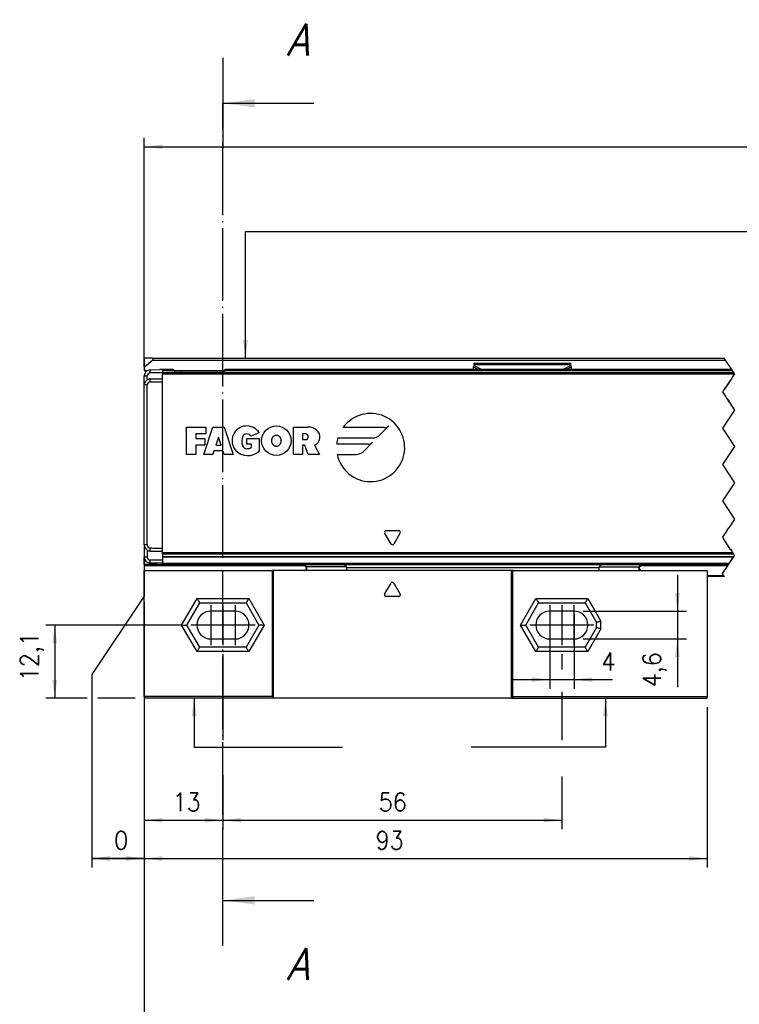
# Model space of a CAD drawing. Header units: millimetres. Extents: x -418 to 2750, y -1084 to 1393.
# Tile 3 of 74: x -342 to -263, y -20 to 88. Entities that reach past the tile are written whole.
import ezdxf

# ---------------------------------------------------------------- set-up
doc = ezdxf.new("R2010")
doc.units = ezdxf.units.MM
doc.linetypes.add('DOT_CENTER', pattern=[14, 12, -1, 0, -1])
doc.layers.add('1', color=7, linetype='Continuous')
doc.styles.add('CONVERTER_11', font='txt.shx', dxfattribs={"width": 0.9, "oblique": 15})
doc.styles.add('CONVERTER_12', font='txt.shx', dxfattribs={"width": 0.9})
doc.dimstyles.new('ME10_DIM_25', dxfattribs={"dimtxt": 3, "dimasz": 3, "dimexe": 1.5, "dimexo": 1.5, "dimgap": 1.5, "dimtad": 1, "dimdsep": 46, "dimtxsty": 'CONVERTER_12', "dimsah": 1, "dimcen": 0.09, "dimclrd": 2, "dimclre": 2, "dimclrt": 2, "dimadec": 0, "dimazin": 0, "dimtol": 1, "dimtp": 0.4, "dimtm": 0.4, "dimtfac": 0.75, "dimtdec": 0, "dimtix": 1, "dimtmove": 0, "dimatfit": 3, "dimfxl": 1, "dimtolj": 1, "dimtzin": 0, "dimarcsym": 0})
doc.dimstyles.new('ME10_DIM_26', dxfattribs={"dimtxt": 3, "dimasz": 3, "dimexe": 1.5, "dimexo": 1.5, "dimgap": 1.5, "dimtad": 1, "dimdsep": 46, "dimtxsty": 'CONVERTER_12', "dimsah": 1, "dimcen": 0.09, "dimclrd": 2, "dimclre": 2, "dimclrt": 2, "dimadec": 0, "dimazin": 0, "dimtfac": 1, "dimtdec": 4, "dimtix": 1, "dimtmove": 0, "dimatfit": 3, "dimfxl": 1, "dimtolj": 1, "dimtzin": 0, "dimarcsym": 0})
doc.dimstyles.new('ME10_DIM_27', dxfattribs={"dimtxt": 3, "dimasz": 3, "dimexe": 1.5, "dimexo": 1.5, "dimgap": 1.5, "dimtad": 1, "dimdsep": 46, "dimtxsty": 'CONVERTER_12', "dimsah": 1, "dimcen": 0.09, "dimclrd": 2, "dimclre": 2, "dimclrt": 2, "dimadec": 0, "dimazin": 0, "dimtfac": 1, "dimtdec": 4, "dimtix": 1, "dimtmove": 0, "dimatfit": 3, "dimfxl": 1, "dimtolj": 1, "dimtzin": 0, "dimarcsym": 0})
doc.dimstyles.new('ME10_DIM_28', dxfattribs={"dimtxt": 3, "dimasz": 3, "dimexe": 1.5, "dimexo": 1.5, "dimgap": 1.5, "dimtad": 1, "dimdsep": 46, "dimtxsty": 'CONVERTER_12', "dimsah": 1, "dimcen": 0.09, "dimclrd": 2, "dimclre": 2, "dimclrt": 2, "dimadec": 0, "dimazin": 0, "dimtfac": 1, "dimtdec": 4, "dimtix": 1, "dimtmove": 0, "dimatfit": 3, "dimfxl": 1, "dimtolj": 1, "dimtzin": 0, "dimarcsym": 0})
doc.dimstyles.new('ME10_DIM_29', dxfattribs={"dimtxt": 3, "dimasz": 3, "dimexe": 1.5, "dimexo": 1.5, "dimgap": 1.5, "dimtad": 1, "dimdsep": 46, "dimtxsty": 'CONVERTER_12', "dimsah": 1, "dimcen": 0.09, "dimclrd": 2, "dimclre": 2, "dimclrt": 2, "dimadec": 0, "dimazin": 0, "dimtfac": 1, "dimtdec": 4, "dimtix": 1, "dimtmove": 0, "dimatfit": 3, "dimfxl": 1, "dimtolj": 1, "dimtzin": 0, "dimarcsym": 0})
doc.dimstyles.new('ME10_DIM_30', dxfattribs={"dimtxt": 3, "dimasz": 3, "dimexe": 1.5, "dimexo": 1.5, "dimgap": 1.5, "dimtad": 1, "dimdsep": 46, "dimtxsty": 'CONVERTER_12', "dimsah": 1, "dimcen": 0.09, "dimclrd": 2, "dimclre": 2, "dimclrt": 2, "dimadec": 0, "dimazin": 0, "dimtfac": 1, "dimtdec": 4, "dimtix": 1, "dimtmove": 0, "dimatfit": 3, "dimfxl": 1, "dimtolj": 1, "dimtzin": 0, "dimarcsym": 0})
doc.dimstyles.new('ME10_DIM_31', dxfattribs={"dimtxt": 3, "dimasz": 3, "dimexe": 1.5, "dimexo": 1.5, "dimgap": 1.5, "dimtad": 1, "dimdsep": 46, "dimtxsty": 'CONVERTER_12', "dimsah": 1, "dimcen": 0.09, "dimclrd": 2, "dimclre": 2, "dimclrt": 2, "dimadec": 0, "dimazin": 0, "dimtfac": 1, "dimtdec": 4, "dimtix": 1, "dimtmove": 0, "dimatfit": 3, "dimfxl": 1, "dimtolj": 1, "dimtzin": 0, "dimarcsym": 0})
doc.dimstyles.new('ME10_DIM_32', dxfattribs={"dimtxt": 3, "dimasz": 3, "dimexe": 1.5, "dimexo": 1.5, "dimgap": 1.5, "dimtad": 1, "dimdsep": 46, "dimtxsty": 'CONVERTER_12', "dimsah": 1, "dimcen": 0.09, "dimclrd": 2, "dimclre": 2, "dimclrt": 2, "dimadec": 0, "dimazin": 0, "dimtfac": 1, "dimtdec": 4, "dimtix": 1, "dimtmove": 0, "dimatfit": 3, "dimfxl": 1, "dimtolj": 1, "dimtzin": 0, "dimarcsym": 0})
doc.dimstyles.new('ME10_DIM_73', dxfattribs={"dimtxt": 2, "dimasz": 2, "dimexe": 1, "dimexo": 1, "dimgap": 1, "dimtad": 1, "dimdsep": 46, "dimtxsty": 'CONVERTER_12', "dimsah": 1, "dimcen": 0.09, "dimclrd": 2, "dimclre": 2, "dimclrt": 2, "dimadec": 0, "dimazin": 0, "dimtfac": 1, "dimtdec": 4, "dimtix": 1, "dimtmove": 0, "dimatfit": 3, "dimfxl": 1, "dimtolj": 1, "dimtzin": 0, "dimarcsym": 0})
doc.dimstyles.new('ME10_DIM_74', dxfattribs={"dimtxt": 2, "dimasz": 2, "dimexe": 1, "dimexo": 1, "dimgap": 1, "dimtad": 1, "dimdsep": 46, "dimtxsty": 'CONVERTER_12', "dimsah": 1, "dimcen": 0.09, "dimclrd": 2, "dimclre": 2, "dimclrt": 2, "dimadec": 0, "dimazin": 0, "dimtfac": 1, "dimtdec": 4, "dimtix": 1, "dimtmove": 0, "dimatfit": 3, "dimfxl": 1, "dimtolj": 1, "dimtzin": 0, "dimarcsym": 0})
doc.dimstyles.get("Standard").update_dxf_attribs({"dimtxt": 0.18, "dimasz": 0.18, "dimexe": 0.18, "dimexo": 0.0625, "dimgap": 0.09, "dimtad": 0, "dimtih": 1, "dimtoh": 1, "dimdec": 4, "dimzin": 0, "dimdsep": 46, "dimtxsty": 'Standard', "dimcen": 0.09, "dimadec": 0, "dimazin": 0, "dimtfac": 1, "dimtdec": 4, "dimtofl": 0, "dimtmove": 0, "dimatfit": 3, "dimfxl": 1, "dimtolj": 1, "dimtzin": 0, "dimarcsym": 0})

# ---------------------------------------------------------------- blocks, each defined once
blk = doc.blocks.new('CABEZA_RANURADA_REGLA_SV2__21', base_point=(-493.08, 20.28))
at = {"color": 7, "linetype": 'Continuous'}
for p, q in [((-466.78, 42.38), (-466.29, 41.89)), ((-459.68, 41.97), (-460.09, 42.38)), ((-417.49, 42.38), (-417.9, 41.97)), ((-411.3, 41.89), (-410.81, 42.38)), ((-493.08, 41.38), (-471.96, 41.38)), ((-493.08, 40.57), (-493.08, 41.38)), ((-471.96, 41.38), (-471.96, 20.58)), ((-471.78, 41.38), (-471.96, 41.38)), ((-471.78, 41.38), (-471.78, 20.28)), ((-466.72, 41.38), (-471.78, 41.38)), ((-466.3, 41.38), (-466.72, 41.38)), ((-459.68, 41.38), (-466.3, 41.38)), ((-432.38, 41.38), (-459.68, 41.38)), ((-432.21, 41.38), (-432.38, 41.38)), ((-432.38, 20.28), (-432.38, 41.38)), ((-432.21, 41.38), (-417.9, 41.38)), ((-432.21, 20.58), (-432.21, 41.38)), ((-417.9, 41.38), (-411.29, 41.38)), ((-411.29, 41.38), (-410.88, 41.38)), ((-410.88, 41.38), (-400.08, 41.38)), ((-400.08, 41.38), (-400.08, 20.58)), ((-493.08, 40.37), (-493.08, 40.57)), ((-493.08, 20.58), (-493.08, 40.37)), ((-486.03, 32.38), (-483.92, 36.03)), ((-483.92, 36.03), (-476.25, 36.03)), ((-476.25, 36.03), (-474.14, 32.38)), ((-430.03, 32.38), (-427.92, 36.03)), ((-427.92, 36.03), (-420.25, 36.03)), ((-420.25, 36.03), (-418.38, 32.8)), ((-478.08, 34.68), (-482.08, 34.68)), ((-422.08, 34.68), (-426.08, 34.68)), ((-418.38, 31.95), (-418.38, 32.8)), ((-483.92, 28.73), (-486.03, 32.38)), ((-474.14, 32.38), (-476.25, 28.73)), ((-427.92, 28.73), (-430.03, 32.38)), ((-418.38, 31.95), (-420.25, 28.73)), ((-482.08, 30.08), (-478.08, 30.08)), ((-426.08, 30.08), (-422.08, 30.08)), ((-476.25, 28.73), (-483.92, 28.73)), ((-420.25, 28.73), (-427.92, 28.73)), ((-471.96, 20.58), (-493.08, 20.58)), ((-493.08, 20.58), (-493.08, 20.28)), ((-471.78, 20.28), (-493.08, 20.28)), ((-471.78, 20.28), (-471.96, 20.58)), ((-432.38, 20.28), (-471.78, 20.28)), ((-432.21, 20.58), (-432.38, 20.28)), ((-432.38, 20.28), (-400.08, 20.28)), ((-432.21, 20.58), (-400.08, 20.58)), ((-400.08, 20.28), (-400.08, 20.58))]:
    blk.add_line(p, q, dxfattribs=at)
at = {"color": 3, "linetype": 'Continuous'}
for p, q in [((-466.62, 42.38), (-466.21, 41.97)), ((-411.38, 41.97), (-410.97, 42.38)), ((-459.68, 41.97), (-466.21, 41.97)), ((-459.64, 41.88), (-417.94, 41.88)), ((-417.9, 41.97), (-411.38, 41.97)), ((-453.37, 37.46), (-452.3, 39.31)), ((-451.87, 39.31), (-450.8, 37.46)), ((-486.9, 32.38), (-484.36, 36.78)), ((-484.36, 36.78), (-475.81, 36.78)), ((-475.81, 36.78), (-473.27, 32.38)), ((-451.02, 37.09), (-453.15, 37.09)), ((-430.9, 32.38), (-428.36, 36.78)), ((-428.36, 36.78), (-419.81, 36.78)), ((-419.81, 36.78), (-417.63, 33.01)), ((-417.63, 31.75), (-417.63, 33.01)), ((-484.36, 27.98), (-486.9, 32.38)), ((-473.27, 32.38), (-475.81, 27.98)), ((-428.36, 27.98), (-430.9, 32.38)), ((-417.63, 31.75), (-419.81, 27.98)), ((-475.81, 27.98), (-484.36, 27.98)), ((-419.81, 27.98), (-428.36, 27.98))]:
    blk.add_line(p, q, dxfattribs=at)
at = {"color": 7, "linetype": 'Continuous'}
for centre, radius, start, end in [((-459.77, 41.87), 0.131, 3.7675, 48.9854), ((-417.81, 41.87), 0.13, 131.0124, 176.2306), ((-482.08, 32.38), 2.3, 90, 270), ((-478.08, 32.38), 2.3, 270, 90), ((-426.08, 32.38), 2.3, 90, 270), ((-422.08, 32.38), 2.3, 270, 90)]:
    blk.add_arc(centre, radius, start, end, dxfattribs=at)
at = {"color": 3, "linetype": 'Continuous'}
for centre, start, end in [((-452.08, 39.19), 30, 150), ((-453.15, 37.34), 150, 270), ((-451.02, 37.34), 270, 30)]:
    blk.add_arc(centre, 0.25, start, end, dxfattribs=at)
at = {"color": 7, "linetype": 'Continuous'}
for points, knots in [([(-466.72, 41.38), (-466.69, 41.38), (-466.63, 41.39), (-466.51, 41.44), (-466.4, 41.54), (-466.31, 41.67), (-466.27, 41.77), (-466.27, 41.85), (-466.29, 41.88), (-466.29, 41.89)], [0, 0, 0, 0, 0.0741165, 0.2021672, 0.3703056, 0.5215738, 0.6576733, 0.7087043, 0.7462659, 0.7462659, 0.7462659, 0.7462659]), ([(-459.64, 41.88), (-459.64, 41.81), (-459.64, 41.69), (-459.65, 41.54), (-459.65, 41.44), (-459.68, 41.39), (-459.68, 41.38)], [0, 0, 0, 0, 0.1945783, 0.3538246, 0.4620183, 0.5052321, 0.5052321, 0.5052321, 0.5052321]), ([(-417.9, 41.38), (-417.9, 41.39), (-417.93, 41.44), (-417.93, 41.54), (-417.94, 41.69), (-417.94, 41.81), (-417.94, 41.88)], [0, 0, 0, 0, 0.0431727, 0.1513554, 0.3105983, 0.5051762, 0.5051762, 0.5051762, 0.5051762]), ([(-411.3, 41.89), (-411.31, 41.87), (-411.33, 41.81), (-411.3, 41.72), (-411.26, 41.63), (-411.18, 41.53), (-411.08, 41.44), (-410.97, 41.39), (-410.91, 41.38), (-410.88, 41.38)], [0, 0, 0, 0, 0.0617855, 0.1752028, 0.2702151, 0.3767851, 0.5459811, 0.6710063, 0.736098, 0.736098, 0.736098, 0.736098]), ([(-484.36, 36.78), (-484.33, 36.74), (-484.28, 36.64), (-484.2, 36.5), (-484.12, 36.37), (-484.05, 36.25), (-483.99, 36.14), (-483.95, 36.06), (-483.92, 36.03)], [0, 0, 0, 0, 0.1387235, 0.3314136, 0.4767643, 0.6123724, 0.7391989, 0.8660254, 0.8660254, 0.8660254, 0.8660254]), ([(-475.81, 36.78), (-475.84, 36.73), (-475.9, 36.63), (-475.98, 36.49), (-476.05, 36.36), (-476.12, 36.24), (-476.18, 36.14), (-476.22, 36.06), (-476.25, 36.03)], [0, 0, 0, 0, 0.1685037, 0.3314136, 0.5008844, 0.6123724, 0.7391989, 0.8660254, 0.8660254, 0.8660254, 0.8660254]), ([(-428.36, 36.78), (-428.33, 36.73), (-428.27, 36.63), (-428.19, 36.49), (-428.12, 36.36), (-428.05, 36.24), (-427.99, 36.14), (-427.95, 36.06), (-427.92, 36.03)], [0, 0, 0, 0, 0.1679199, 0.3314136, 0.5077583, 0.6123724, 0.7391989, 0.8660254, 0.8660254, 0.8660254, 0.8660254]), ([(-419.81, 36.78), (-419.85, 36.72), (-419.9, 36.63), (-419.99, 36.48), (-420.05, 36.36), (-420.12, 36.24), (-420.18, 36.14), (-420.22, 36.06), (-420.25, 36.03)], [0, 0, 0, 0, 0.1945586, 0.3314136, 0.5096969, 0.6123724, 0.7391989, 0.8660254, 0.8660254, 0.8660254, 0.8660254]), ([(-417.63, 33.01), (-417.68, 32.99), (-417.78, 32.97), (-417.92, 32.93), (-418.05, 32.9), (-418.16, 32.86), (-418.28, 32.83), (-418.35, 32.81), (-418.38, 32.8)], [0, 0, 0, 0, 0.1519158, 0.2971373, 0.4317703, 0.5490381, 0.6627476, 0.7764571, 0.7764571, 0.7764571, 0.7764571]), ([(-486.9, 32.38), (-486.84, 32.38), (-486.73, 32.38), (-486.58, 32.38), (-486.43, 32.38), (-486.3, 32.38), (-486.16, 32.38), (-486.07, 32.38), (-486.03, 32.38)], [0, 0, 0, 0, 0.1688099, 0.3314136, 0.4564809, 0.6123724, 0.7391989, 0.8660254, 0.8660254, 0.8660254, 0.8660254]), ([(-473.27, 32.38), (-473.34, 32.38), (-473.45, 32.38), (-473.6, 32.38), (-473.74, 32.38), (-473.87, 32.38), (-474.01, 32.38), (-474.1, 32.38), (-474.14, 32.38)], [0, 0, 0, 0, 0.1989204, 0.3314136, 0.4561855, 0.6123724, 0.7391989, 0.8660254, 0.8660254, 0.8660254, 0.8660254]), ([(-430.9, 32.38), (-430.83, 32.38), (-430.72, 32.38), (-430.57, 32.38), (-430.43, 32.38), (-430.3, 32.38), (-430.16, 32.38), (-430.07, 32.38), (-430.03, 32.38)], [0, 0, 0, 0, 0.1976792, 0.3314136, 0.4553941, 0.6123724, 0.7391989, 0.8660254, 0.8660254, 0.8660254, 0.8660254]), ([(-417.63, 31.75), (-417.68, 31.76), (-417.77, 31.79), (-417.9, 31.82), (-418.04, 31.86), (-418.16, 31.89), (-418.28, 31.92), (-418.35, 31.94), (-418.38, 31.95)], [0, 0, 0, 0, 0.1250609, 0.2971373, 0.4095104, 0.5490381, 0.6627476, 0.7764571, 0.7764571, 0.7764571, 0.7764571]), ([(-484.36, 27.98), (-484.33, 28.02), (-484.28, 28.11), (-484.19, 28.26), (-484.11, 28.4), (-484.05, 28.52), (-483.99, 28.62), (-483.95, 28.69), (-483.92, 28.73)], [0, 0, 0, 0, 0.1419187, 0.3314136, 0.518438, 0.6123724, 0.7391989, 0.8660254, 0.8660254, 0.8660254, 0.8660254]), ([(-475.81, 27.98), (-475.84, 28.02), (-475.89, 28.11), (-475.97, 28.25), (-476.05, 28.39), (-476.12, 28.51), (-476.18, 28.62), (-476.22, 28.69), (-476.25, 28.73)], [0, 0, 0, 0, 0.1417123, 0.3314136, 0.4783543, 0.6123724, 0.7391989, 0.8660254, 0.8660254, 0.8660254, 0.8660254]), ([(-428.36, 27.98), (-428.32, 28.04), (-428.27, 28.13), (-428.18, 28.28), (-428.12, 28.4), (-428.05, 28.51), (-427.99, 28.62), (-427.95, 28.69), (-427.92, 28.73)], [0, 0, 0, 0, 0.2015267, 0.3314136, 0.5096719, 0.6123724, 0.7391989, 0.8660254, 0.8660254, 0.8660254, 0.8660254]), ([(-419.81, 27.98), (-419.84, 28.03), (-419.9, 28.12), (-419.97, 28.25), (-420.05, 28.38), (-420.11, 28.5), (-420.18, 28.62), (-420.22, 28.69), (-420.25, 28.73)], [0, 0, 0, 0, 0.1713683, 0.3314136, 0.4554033, 0.6123724, 0.7391989, 0.8660254, 0.8660254, 0.8660254, 0.8660254])]:
    blk.add_open_spline(points, degree=3, knots=knots, dxfattribs=at)
at = {"color": 3, "linetype": 'Continuous'}
for points, knots in [([(-466.3, 41.38), (-466.29, 41.39), (-466.24, 41.44), (-466.23, 41.58), (-466.21, 41.76), (-466.21, 41.89), (-466.21, 41.97)], [0, 0, 0, 0, 0.0612673, 0.1973464, 0.391351, 0.6083017, 0.6083017, 0.6083017, 0.6083017]), ([(-466.21, 41.97), (-466.22, 41.96), (-466.24, 41.94), (-466.27, 41.91), (-466.28, 41.9), (-466.29, 41.89), (-466.29, 41.89)], [0, 0, 0, 0, 0.044392, 0.080644, 0.1079609, 0.1118633, 0.1118633, 0.1118633, 0.1118633]), ([(-411.38, 41.97), (-411.38, 41.89), (-411.38, 41.76), (-411.36, 41.58), (-411.35, 41.44), (-411.31, 41.39), (-411.29, 41.38)], [0, 0, 0, 0, 0.2168263, 0.4106589, 0.5465665, 0.6076479, 0.6076479, 0.6076479, 0.6076479]), ([(-411.3, 41.89), (-411.3, 41.89), (-411.31, 41.9), (-411.33, 41.91), (-411.35, 41.94), (-411.37, 41.96), (-411.38, 41.97)], [0, 0, 0, 0, 0.0104252, 0.0208504, 0.0727862, 0.1120602, 0.1120602, 0.1120602, 0.1120602])]:
    blk.add_open_spline(points, degree=3, knots=knots, dxfattribs=at)
at = {"layer": '1', "color": 2, "linetype": 'DOT_CENTER'}
for p, q in [((-482.08, 35.68), (-482.08, 29.08)), ((-478.08, 35.68), (-478.08, 29.08)), ((-426.08, 35.68), (-426.08, 29.08)), ((-422.08, 35.68), (-422.08, 29.08)), ((-478.78, 32.38), (-485.38, 32.38)), ((-474.78, 32.38), (-481.38, 32.38)), ((-422.78, 32.38), (-429.38, 32.38)), ((-418.78, 32.38), (-425.38, 32.38))]:
    blk.add_line(p, q, dxfattribs=at)
blk = doc.blocks.new('REGLA_SV2-2040__22', base_point=(-493.09, 42.37))
at = {"color": 7, "linetype": 'Continuous'}
for p, q in [((-493.08, 72.04), (-493.08, 73.54)), ((-492.1, 74.54), (-490.5, 74.57)), ((-490.08, 74.38), (-490.08, 74.58)), ((-489.08, 74.58), (-490.08, 74.58)), ((-490.08, 74.38), (-490.08, 74.08)), ((-490.08, 74.08), (-490.08, 73.88)), ((-490.08, 74.08), (-395.69, 74.08)), ((-490.08, 73.08), (-490.08, 73.88)), ((-488.35, 74.58), (-489.08, 74.58)), ((-488.05, 74.38), (-486.98, 74.38)), ((-486.98, 74.38), (-480.98, 74.38)), ((-480.98, 74.38), (-479.92, 74.38)), ((-396.02, 74.58), (-479.62, 74.58)), ((-493.08, 69.87), (-493.08, 72.04)), ((-490.08, 72.58), (-490.08, 73.08)), ((-490.08, 45.08), (-490.08, 72.58)), ((-493.08, 69.67), (-493.08, 69.87)), ((-493.08, 47.07), (-493.08, 69.67)), ((-493.08, 46.87), (-493.08, 47.07)), ((-493.08, 45.61), (-493.08, 46.87)), ((-493.08, 45.61), (-493.08, 43.61)), ((-490.08, 44.58), (-490.08, 45.08)), ((-490.08, 44.28), (-490.08, 44.58)), ((-490.08, 44.1), (-490.08, 44.28)), ((-490.08, 44.1), (-490.08, 43.69)), ((-490.08, 43.69), (-490.08, 43.66)), ((-490.08, 43.66), (-490.08, 43.08)), ((-490.08, 43.66), (-395.69, 43.66)), ((-490.08, 43.08), (-490.08, 42.58)), ((-490.08, 42.58), (-490.08, 42.38)), ((-490.08, 42.38), (-478.08, 42.37)), ((-478.08, 42.37), (-396.55, 42.38))]:
    blk.add_line(p, q, dxfattribs=at)
at = {"color": 3, "linetype": 'Continuous'}
for p, q in [((-493.08, 73.54), (-492.59, 73.54)), ((-492.1, 74.54), (-492.1, 74.34)), ((-492.1, 74.04), (-492.1, 74.34)), ((-488.05, 74.38), (-490.08, 74.38)), ((-490.08, 73.88), (-395.55, 73.88)), ((-486.98, 74.08), (-486.98, 74.38)), ((-480.98, 74.08), (-480.98, 74.38)), ((-395.88, 74.38), (-479.92, 74.38)), ((-492.59, 72.04), (-493.08, 72.04)), ((-492.1, 72.54), (-492.1, 73.04)), ((-486.09, 60.57), (-486.09, 65.08)), ((-486.09, 65.08), (-482.9, 65.08)), ((-483.27, 60.57), (-481.77, 65.08)), ((-482.9, 65.08), (-482.9, 63.95)), ((-481.77, 65.08), (-479.89, 65.08)), ((-479.89, 65.08), (-478.39, 60.57)), ((-468.43, 65.08), (-466, 65.08)), ((-468.43, 60.57), (-468.43, 65.08)), ((-454.16, 63.8), (-452.66, 65.3)), ((-482.9, 63.95), (-484.58, 63.95)), ((-484.58, 63.95), (-484.58, 63.2)), ((-474.09, 64.14), (-475.49, 63.58)), ((-466.46, 63.95), (-466.93, 63.95)), ((-466.93, 63.95), (-466.93, 63.01)), ((-453.39, 64.99), (-460.26, 64.99)), ((-484.58, 63.2), (-483.08, 63.2)), ((-483.08, 62.08), (-484.58, 62.08)), ((-484.58, 62.08), (-484.58, 60.57)), ((-483.08, 63.2), (-483.08, 62.08)), ((-480.83, 63.39), (-481.27, 62.08)), ((-481.27, 62.08), (-480.4, 62.08)), ((-480.4, 62.08), (-480.83, 63.39)), ((-476.14, 62.26), (-476.14, 63.2)), ((-476.14, 63.2), (-474.08, 63.2)), ((-475.39, 62.26), (-476.14, 62.26)), ((-475.39, 61.7), (-475.39, 62.26)), ((-474.08, 63.2), (-474.08, 61.14)), ((-466.93, 63.01), (-466.46, 63.01)), ((-466.93, 62.08), (-466.93, 60.57)), ((-466.56, 62.08), (-466.93, 62.08)), ((-466, 60.57), (-466.56, 62.08)), ((-464.96, 62.08), (-464.12, 60.57)), ((-456.12, 62.26), (-461.29, 62.26)), ((-461.09, 63.3), (-455.35, 63.3)), ((-456.89, 61.07), (-455.39, 62.57)), ((-484.58, 60.57), (-486.09, 60.57)), ((-481.77, 60.57), (-483.27, 60.57)), ((-481.58, 61.14), (-481.77, 60.57)), ((-480.08, 61.14), (-481.58, 61.14)), ((-479.89, 60.57), (-480.08, 61.14)), ((-478.39, 60.57), (-479.89, 60.57)), ((-466.93, 60.57), (-468.43, 60.57)), ((-464.12, 60.57), (-466, 60.57)), ((-461.21, 60.57), (-458.08, 60.57)), ((-452.3, 45.75), (-453.37, 47.6)), ((-453.15, 47.98), (-451.02, 47.98)), ((-450.8, 47.6), (-451.87, 45.75)), ((-492.59, 45.61), (-493.08, 45.61)), ((-492.1, 44.61), (-492.1, 45.11)), ((-395.82, 44.28), (-490.08, 44.28)), ((-395.7, 44.1), (-490.08, 44.1)), ((-492.59, 43.61), (-493.08, 43.61)), ((-492.1, 42.61), (-492.1, 43.11)), ((-490.08, 43.69), (-395.67, 43.69)), ((-490.08, 42.58), (-396.41, 42.58))]:
    blk.add_line(p, q, dxfattribs=at)
at = {"color": 2, "linetype": 'DOT_CENTER'}
for p, q in [((-395.91, 74.42), (-396.02, 74.58)), ((-395.89, 73.36), (-396.01, 73.18)), ((-395.88, 74.38), (-395.91, 74.42)), ((-395.55, 73.88), (-395.89, 73.36)), ((-395.69, 74.08), (-395.88, 74.38)), ((-395.68, 74.07), (-395.69, 74.08)), ((-395.55, 73.88), (-395.68, 74.07)), ((-397.02, 71.67), (-397.55, 70.88)), ((-396.75, 72.07), (-397.02, 71.67)), ((-396.02, 73.16), (-396.75, 72.07)), ((-396.01, 73.18), (-396.02, 73.16)), ((-397.55, 70.88), (-397.01, 70.07)), ((-397.01, 70.07), (-396.88, 69.87)), ((-396.88, 69.87), (-396.75, 69.67)), ((-396.75, 69.67), (-395.55, 67.88)), ((-395.55, 67.88), (-397.55, 64.88)), ((-397.55, 64.88), (-395.55, 61.88)), ((-395.55, 61.88), (-397.55, 58.88)), ((-397.55, 58.88), (-395.55, 55.88)), ((-395.55, 55.88), (-397.55, 52.88)), ((-397.55, 52.88), (-395.55, 49.88)), ((-395.55, 49.88), (-396.5, 48.44)), ((-397.32, 47.21), (-397.35, 47.17)), ((-397.3, 47.25), (-397.32, 47.21)), ((-397.2, 47.4), (-397.3, 47.25)), ((-396.9, 47.84), (-397.2, 47.4)), ((-396.9, 47.84), (-396.74, 48.09)), ((-396.74, 48.09), (-396.61, 48.28)), ((-396.61, 48.28), (-396.52, 48.41)), ((-396.5, 48.44), (-396.52, 48.41)), ((-397.44, 47.04), (-397.55, 46.88)), ((-397.55, 46.88), (-397.41, 46.67)), ((-397.42, 47.07), (-397.44, 47.04)), ((-397.35, 47.17), (-397.42, 47.07)), ((-397.41, 46.67), (-397.37, 46.61)), ((-397.26, 46.45), (-397.37, 46.61)), ((-397.12, 46.23), (-397.26, 46.45)), ((-397.01, 46.07), (-397.12, 46.23)), ((-396.26, 44.94), (-397.01, 46.07)), ((-396.26, 44.94), (-396.2, 44.86)), ((-396.2, 44.86), (-396.02, 44.58)), ((-396.02, 44.58), (-395.95, 44.48)), ((-395.95, 44.48), (-395.91, 44.42)), ((-395.91, 44.42), (-395.84, 44.31)), ((-395.84, 44.31), (-395.82, 44.28)), ((-395.7, 44.1), (-395.82, 44.28)), ((-395.69, 44.08), (-395.7, 44.1)), ((-395.6, 43.96), (-395.69, 44.08)), ((-395.55, 43.88), (-395.6, 43.96)), ((-396.55, 42.38), (-396.47, 42.49)), ((-396.47, 42.49), (-396.41, 42.58)), ((-396.41, 42.58), (-396.32, 42.72)), ((-396.32, 42.72), (-395.81, 43.49)), ((-395.81, 43.49), (-395.69, 43.66)), ((-395.69, 43.66), (-395.67, 43.69)), ((-395.67, 43.69), (-395.59, 43.81)), ((-395.59, 43.82), (-395.55, 43.88)), ((-395.59, 43.81), (-395.59, 43.82))]:
    blk.add_line(p, q, dxfattribs=at)
at = {"color": 3, "linetype": 'Continuous'}
blk.add_circle((-471.26, 62.83), 2.44, dxfattribs=at)
at = {"color": 7, "linetype": 'Continuous'}
for centre, radius, start, end in [((-492.09, 73.54), 0.999, 90.9692, 180.0308), ((-492.09, 73.54), 0.499, 91.5676, 180.0575), ((-492.09, 72.04), 1, 120.005, 180), ((-492.09, 72.04), 1, 91, 120.005), ((-492.09, 72.04), 0.5, 91.6288, 179.9959), ((-492.09, 45.61), 1, 180, 239.995), ((-492.09, 45.61), 0.5, 180.0041, 268.3712), ((-492.09, 45.61), 1, 239.995, 269), ((-492.09, 43.61), 1, 180, 269), ((-492.09, 43.61), 0.5, 180.0039, 268.3708)]:
    blk.add_arc(centre, radius, start, end, dxfattribs=at)
at = {"color": 3, "linetype": 'Continuous'}
for centre, radius, start, end in [((-455.69, 61.7), 5.63, 191.537, 144.197), ((-476.14, 62.83), 2.44, 32.579, 219.5977), ((-466, 62.88), 2.2, 50.7613, 90), ((-453.39, 66.03), 1.04, 270, 315), ((-475.01, 62.73), 1.97, 154.6231, 202.6199), ((-476.14, 63.2), 0.752, 29.919, 150.081), ((-466.46, 63.48), 0.469, 270, 90), ((-465.54, 63.44), 1.48, 293.2767, 50.7613), ((-455.35, 64.99), 1.69, 270, 315), ((-476.14, 62.26), 0.75, 202.6199, 270), ((-455.69, 61.7), 5.63, 163.4412, 174.2608), ((-456.12, 63.3), 1.04, 270, 315), ((-475.98, 63.18), 2.8, 223.129, 312.9833), ((-476.14, 63.11), 1.59, 270, 298.0725), ((-458.08, 62.26), 1.69, 270, 315), ((-453.15, 47.73), 0.25, 90, 210), ((-451.02, 47.73), 0.25, 330, 90), ((-452.08, 45.88), 0.25, 210, 330)]:
    blk.add_arc(centre, radius, start, end, dxfattribs=at)
at = {"color": 7, "linetype": 'Continuous'}
for points, knots in [([(-492.59, 72.91), (-492.59, 73.01), (-492.59, 73.23), (-492.59, 73.44), (-492.59, 73.54)], [0, 0, 0, 0, 0.3170095, 0.6340198, 0.6340198, 0.6340198, 0.6340198]), ([(-490.08, 74.08), (-490.25, 74.07), (-490.59, 74.07), (-491.09, 74.06), (-491.59, 74.05), (-491.93, 74.05), (-492.1, 74.04)], [0, 0, 0, 0, 0.500077, 1.000155, 1.508556, 2.014553, 2.014553, 2.014553, 2.014553]), ([(-488.35, 74.58), (-488.32, 74.57), (-488.26, 74.57), (-488.17, 74.53), (-488.08, 74.48), (-488.06, 74.41), (-488.05, 74.38)], [0, 0, 0, 0, 0.090928, 0.1806192, 0.2896018, 0.3846964, 0.3846964, 0.3846964, 0.3846964]), ([(-479.62, 74.58), (-479.65, 74.57), (-479.71, 74.57), (-479.8, 74.53), (-479.89, 74.48), (-479.91, 74.41), (-479.92, 74.38)], [0, 0, 0, 0, 0.090928, 0.1806192, 0.2896018, 0.3846964, 0.3846964, 0.3846964, 0.3846964]), ([(-492.59, 45.61), (-492.59, 47.82), (-492.59, 52.22), (-492.59, 58.83), (-492.59, 65.43), (-492.59, 69.84), (-492.59, 72.04)], [0, 0, 0, 0, 6.607471, 13.21494, 19.822409, 26.42988, 26.42988, 26.42988, 26.42988]), ([(-492.1, 73.04), (-491.93, 73.05), (-491.59, 73.05), (-491.09, 73.06), (-490.59, 73.07), (-490.25, 73.07), (-490.08, 73.08)], [0, 0, 0, 0, 0.508802, 1.017605, 1.517682, 2.01776, 2.01776, 2.01776, 2.01776]), ([(-492.1, 72.54), (-491.93, 72.55), (-491.59, 72.55), (-491.09, 72.56), (-490.59, 72.57), (-490.25, 72.57), (-490.08, 72.58)], [0, 0, 0, 0, 0.505996, 1.014398, 1.514475, 2.014553, 2.014553, 2.014553, 2.014553]), ([(-492.59, 44.75), (-492.59, 44.72), (-492.59, 44.68), (-492.59, 44.47), (-492.59, 44.11), (-492.59, 43.78), (-492.59, 43.61)], [0, 0, 0, 0, 0.067009, 0.134019, 0.634019, 1.13402, 1.13402, 1.13402, 1.13402]), ([(-492.1, 45.11), (-491.93, 45.11), (-491.59, 45.1), (-491.09, 45.1), (-490.59, 45.09), (-490.25, 45.08), (-490.08, 45.08)], [0, 0, 0, 0, 0.505996, 1.014398, 1.514475, 2.014553, 2.014553, 2.014553, 2.014553]), ([(-492.1, 44.61), (-491.93, 44.61), (-491.59, 44.6), (-491.09, 44.6), (-490.59, 44.59), (-490.25, 44.58), (-490.08, 44.58)], [0, 0, 0, 0, 0.508802, 1.017605, 1.517682, 2.01776, 2.01776, 2.01776, 2.01776]), ([(-490.08, 43.08), (-490.25, 43.08), (-490.59, 43.09), (-491.09, 43.1), (-491.59, 43.1), (-491.93, 43.11), (-492.1, 43.11)], [0, 0, 0, 0, 0.502696, 1.000155, 1.508557, 2.014556, 2.014556, 2.014556, 2.014556]), ([(-490.08, 42.58), (-490.25, 42.58), (-490.59, 42.59), (-491.09, 42.6), (-491.59, 42.6), (-491.93, 42.61), (-492.1, 42.61)], [0, 0, 0, 0, 0.500077, 1.000155, 1.508957, 2.01776, 2.01776, 2.01776, 2.01776])]:
    blk.add_open_spline(points, degree=3, knots=knots, dxfattribs=at)
for points in [[(-490.08, 74.58), (-490.15, 74.58), (-490.29, 74.57), (-490.43, 74.57), (-490.5, 74.57)], [(-488.05, 74.08), (-488.05, 74.13), (-488.05, 74.23), (-488.05, 74.33), (-488.05, 74.38)], [(-479.92, 74.38), (-479.92, 74.33), (-479.92, 74.23), (-479.92, 74.13), (-479.92, 74.08)]]:
    blk.add_open_spline(points, degree=3, dxfattribs=at)
at = {"color": 3, "linetype": 'Continuous'}
blk.add_open_spline([(-471.26, 63.76), (-471.28, 63.76), (-471.3, 63.76), (-471.37, 63.76), (-471.45, 63.74), (-471.55, 63.7), (-471.64, 63.64), (-471.72, 63.57), (-471.8, 63.49), (-471.86, 63.4), (-471.92, 63.3), (-471.96, 63.18), (-471.99, 63.08), (-472, 63), (-472.01, 62.92), (-472.02, 62.83), (-472.01, 62.71), (-471.99, 62.57), (-471.95, 62.43), (-471.89, 62.3), (-471.83, 62.21), (-471.78, 62.14), (-471.71, 62.07), (-471.62, 61.99), (-471.51, 61.93), (-471.39, 61.9), (-471.28, 61.88), (-471.15, 61.89), (-471.06, 61.92), (-470.98, 61.96), (-470.91, 62), (-470.83, 62.06), (-470.76, 62.13), (-470.7, 62.21), (-470.64, 62.3), (-470.58, 62.43), (-470.54, 62.58), (-470.51, 62.76), (-470.52, 62.94), (-470.54, 63.1), (-470.59, 63.23), (-470.63, 63.33), (-470.67, 63.4), (-470.71, 63.46), (-470.76, 63.53), (-470.84, 63.6), (-470.93, 63.67), (-471.02, 63.72), (-471.12, 63.75), (-471.2, 63.76), (-471.25, 63.76), (-471.26, 63.76), (-471.26, 63.76)], degree=3, knots=[0, 0, 0, 0, 0.034231, 0.07521, 0.197599, 0.299731, 0.376674, 0.513787, 0.626341, 0.704093, 0.85248, 0.982072, 1.087625, 1.161967, 1.228529, 1.321956, 1.437764, 1.572532, 1.744058, 1.8854, 1.994458, 2.066457, 2.157589, 2.281277, 2.429038, 2.526545, 2.658069, 2.759139, 2.887207, 2.947955, 3.029772, 3.131029, 3.251672, 3.321253, 3.429119, 3.570181, 3.742071, 3.922044, 4.100921, 4.277907, 4.407159, 4.514506, 4.597757, 4.653581, 4.738093, 4.849382, 4.980725, 5.061713, 5.162854, 5.281154, 5.298781, 5.316372, 5.316372, 5.316372, 5.316372], dxfattribs=at)
blk = doc.blocks.new('SOPORTE_SV2__23', base_point=(-493.08, 40.37))
at = {"color": 7, "linetype": 'Continuous'}
for p, q in [((-491.79, 76.47), (-493.08, 76.47)), ((-493.08, 76.47), (-493.08, 74.92)), ((-491.79, 76.47), (-397.28, 76.47)), ((-491.66, 76.12), (-493.08, 74.92)), ((-493.08, 74.92), (-493.08, 74.42)), ((-438.69, 75.05), (-438.58, 75.26)), ((-438.68, 74.58), (-438.69, 75.05)), ((-438.58, 75.65), (-422.58, 75.65)), ((-438.58, 75.43), (-438.58, 75.65)), ((-438.58, 75.26), (-438.58, 75.43)), ((-422.58, 75.43), (-422.58, 75.65)), ((-422.58, 75.26), (-422.58, 75.43)), ((-422.48, 75.05), (-422.58, 75.26)), ((-422.49, 74.58), (-422.48, 75.05)), ((-493.08, 74.42), (-492.57, 74.42)), ((-488.06, 74.42), (-479.91, 74.42)), ((-493.08, 69.67), (-493.08, 69.87)), ((-493.08, 47.07), (-493.08, 69.67)), ((-493.08, 45.61), (-493.08, 46.87)), ((-493.08, 45.61), (-493.08, 43.61)), ((-493.08, 42.37), (-493.08, 43.61)), ((-493.08, 42.37), (-493.08, 42.17)), ((-491.08, 42.37), (-493.08, 42.37)), ((-491.08, 42.37), (-491.08, 42.59)), ((-491.08, 42.37), (-490.08, 42.38)), ((-490.08, 42.38), (-478.08, 42.37)), ((-493.08, 42.17), (-493.08, 41.38)), ((-493.08, 40.57), (-493.08, 41.38)), ((-493.08, 40.37), (-493.08, 40.57)), ((-397.21, 40.37), (-400.08, 40.37))]:
    blk.add_line(p, q, dxfattribs=at)
at = {"color": 2, "linetype": 'DOT_CENTER'}
for p, q in [((-397.04, 76.12), (-397.28, 76.47)), ((-396.02, 74.58), (-397.04, 76.12)), ((-395.91, 74.42), (-396.02, 74.58)), ((-397.02, 71.67), (-397.55, 70.88)), ((-396.02, 73.16), (-396.75, 72.07)), ((-396.01, 73.18), (-396.02, 73.16)), ((-397.55, 70.88), (-397.01, 70.07)), ((-396.88, 69.87), (-396.75, 69.67)), ((-396.75, 69.67), (-395.55, 67.88)), ((-395.55, 67.88), (-397.55, 64.88)), ((-397.55, 64.88), (-395.55, 61.88)), ((-395.55, 61.88), (-397.55, 58.88)), ((-397.55, 58.88), (-395.55, 55.88)), ((-395.55, 55.88), (-397.55, 52.88)), ((-397.55, 52.88), (-395.55, 49.88)), ((-395.55, 49.88), (-396.5, 48.44)), ((-397.32, 47.21), (-397.35, 47.17)), ((-397.3, 47.25), (-397.32, 47.21)), ((-397.2, 47.4), (-397.3, 47.25)), ((-396.9, 47.84), (-397.2, 47.4)), ((-396.9, 47.84), (-396.74, 48.09)), ((-396.74, 48.09), (-396.61, 48.28)), ((-396.61, 48.28), (-396.52, 48.41)), ((-396.5, 48.44), (-396.52, 48.41)), ((-397.35, 47.17), (-397.42, 47.07)), ((-397.41, 46.67), (-397.37, 46.61)), ((-397.26, 46.45), (-397.37, 46.61)), ((-397.12, 46.23), (-397.26, 46.45)), ((-397.01, 46.07), (-397.12, 46.23)), ((-396.26, 44.94), (-397.01, 46.07)), ((-396.26, 44.94), (-396.2, 44.86)), ((-396.2, 44.86), (-396.02, 44.58)), ((-396.02, 44.58), (-395.95, 44.48)), ((-395.95, 44.48), (-395.91, 44.42)), ((-395.91, 44.42), (-395.84, 44.31)), ((-395.84, 44.31), (-395.82, 44.28)), ((-395.7, 44.1), (-395.82, 44.28)), ((-395.69, 44.08), (-395.7, 44.1)), ((-395.6, 43.96), (-395.69, 44.08)), ((-395.55, 43.88), (-395.6, 43.96)), ((-396.55, 42.38), (-396.68, 42.17)), ((-396.47, 42.49), (-396.41, 42.58)), ((-396.41, 42.58), (-396.32, 42.72)), ((-396.32, 42.72), (-395.81, 43.49)), ((-395.81, 43.49), (-395.69, 43.66)), ((-395.69, 43.66), (-395.67, 43.69)), ((-395.67, 43.69), (-395.59, 43.81)), ((-395.59, 43.82), (-395.55, 43.88)), ((-395.59, 43.81), (-395.59, 43.82)), ((-397.55, 40.88), (-396.68, 42.17)), ((-397.35, 40.57), (-397.55, 40.88)), ((-397.21, 40.37), (-397.35, 40.57))]:
    blk.add_line(p, q, dxfattribs=at)
at = {"color": 3, "linetype": 'Continuous'}
for p, q in [((-491.66, 76.12), (-397.04, 76.12)), ((-438.69, 75.05), (-437.78, 74.58)), ((-438.58, 75.43), (-422.58, 75.43)), ((-438.58, 75.26), (-437.28, 74.58)), ((-422.58, 75.26), (-423.89, 74.58)), ((-422.48, 75.05), (-423.39, 74.58)), ((-466.58, 42.17), (-493.08, 42.17)), ((-396.68, 42.17), (-411.02, 42.17)), ((-400.08, 40.57), (-397.35, 40.57))]:
    blk.add_line(p, q, dxfattribs=at)
at = {"color": 7, "linetype": 'Continuous'}
blk.add_arc((-491.79, 76.27), 0.2, 310, 90, dxfattribs=at)
blk = doc.blocks.new('REGLA_SV2-2040mm__24', base_point=(-493.09, 20.28))
for name, p in [('SOPORTE_SV2__23', (-493.09, 40.37)), ('REGLA_SV2-2040__22', (-493.09, 42.37)), ('CABEZA_RANURADA_REGLA_SV2__21', (-493.09, 20.28))]:
    blk.add_blockref(name, p)
blk = doc.blocks.new('*D89')
at = {"layer": '1', "color": 2, "linetype": 'Continuous'}
for p, q in [((-493.08, 75.04), (-493.08, 112.88)), ((561.92, 75.04), (561.92, 112.88)), ((-493.08, 111.38), (561.92, 111.38))]:
    blk.add_line(p, q, dxfattribs=at)
at = {"layer": '1', "color": 2}
for points in [[(-490.08, 111.78), (-490.08, 110.99), (-493.08, 111.38)], [(558.92, 110.99), (558.92, 111.78), (561.92, 111.38)]]:
    blk.add_solid(points, dxfattribs=at)
at = {"layer": '1', "color": 2, "insert": (22.25, 112.88), "char_height": 3, "attachment_point": 7, "rotation": 0.0001, "line_spacing_factor": 0.60024, "style": 'CONVERTER_12'}
blk.add_mtext('\\C2;(CM+105)\\C2;\\H2.25;{\\Fgdt;`}0,4', dxfattribs=at)
blk = doc.blocks.new('*D90')
at = {"layer": '1', "color": 2, "linetype": 'Continuous'}
for p, q in [((-480.08, 27.58), (-480.08, 16.77)), ((-424.08, 27.58), (-424.08, 25.04)), ((-424.08, 21.32), (-424.08, 13.38)), ((-424.08, 7.34), (-424.08, -1.37)), ((-480.08, 4.08), (-480.08, -1.37)), ((-480.08, 0.13), (-424.08, 0.13))]:
    blk.add_line(p, q, dxfattribs=at)
at = {"layer": '1', "color": 2}
for points in [[(-477.08, 0.52), (-477.08, -0.27), (-480.08, 0.13)], [(-427.08, -0.27), (-427.08, 0.52), (-424.08, 0.13)]]:
    blk.add_solid(points, dxfattribs=at)
at = {"layer": '1', "color": 2, "insert": (-454.33, 1.63), "char_height": 3, "attachment_point": 7, "rotation": 0.0001, "line_spacing_factor": 0.60024, "style": 'CONVERTER_12'}
blk.add_mtext('56', dxfattribs=at)
blk = doc.blocks.new('*D91')
at = {"layer": '1', "color": 2, "linetype": 'Continuous'}
for p, q in [((-426.08, 34.18), (-426.08, 21.86)), ((-422.08, 34.18), (-422.08, 21.86)), ((-432.08, 23.36), (-426.08, 23.36)), ((-426.08, 23.36), (-422.08, 23.36)), ((-422.08, 23.36), (-415.73, 23.36))]:
    blk.add_line(p, q, dxfattribs=at)
at = {"layer": '1', "color": 2}
for points in [[(-429.08, 22.97), (-429.08, 23.76), (-426.08, 23.36)], [(-419.08, 23.76), (-419.08, 22.97), (-422.08, 23.36)]]:
    blk.add_solid(points, dxfattribs=at)
at = {"layer": '1', "color": 2, "insert": (-417.53, 24.86), "char_height": 3, "attachment_point": 7, "rotation": 0.0001, "line_spacing_factor": 0.60024, "style": 'CONVERTER_12'}
blk.add_mtext('4', dxfattribs=at)
blk = doc.blocks.new('*D92')
at = {"layer": '1', "color": 2, "linetype": 'Continuous'}
for p, q in [((-405, 40.68), (-405, 34.68)), ((-420.58, 34.68), (-403.5, 34.68)), ((-405, 34.68), (-405, 30.08)), ((-420.58, 30.08), (-403.5, 30.08)), ((-405, 30.08), (-405, 22.1))]:
    blk.add_line(p, q, dxfattribs=at)
at = {"layer": '1', "color": 2}
for points in [[(-405.39, 37.68), (-404.6, 37.68), (-405, 34.68)], [(-404.6, 27.08), (-405.39, 27.08), (-405, 30.08)]]:
    blk.add_solid(points, dxfattribs=at)
at = {"layer": '1', "color": 2, "insert": (-406.8, 22.1), "char_height": 3, "attachment_point": 7, "rotation": 90, "line_spacing_factor": 0.60024, "style": 'CONVERTER_12'}
blk.add_mtext('4,6', dxfattribs=at)
blk = doc.blocks.new('*D93')
at = {"layer": '1', "color": 2, "linetype": 'Continuous'}
for p, q in [((-480.08, 27.58), (-480.08, 13.38)), ((-493.08, 19.08), (-493.08, -1.37)), ((-480.08, 7.64), (-480.08, -1.37)), ((-493.08, 0.13), (-480.08, 0.13))]:
    blk.add_line(p, q, dxfattribs=at)
at = {"layer": '1', "color": 2}
for points in [[(-490.08, 0.52), (-490.08, -0.27), (-493.08, 0.13)], [(-483.08, -0.27), (-483.08, 0.52), (-480.08, 0.13)]]:
    blk.add_solid(points, dxfattribs=at)
at = {"layer": '1', "color": 2, "insert": (-488.38, 1.63), "char_height": 3, "attachment_point": 7, "rotation": 0.0001, "line_spacing_factor": 0.60024, "style": 'CONVERTER_12'}
blk.add_mtext('13', dxfattribs=at)
blk = doc.blocks.new('*D94')
at = {"layer": '1', "color": 2, "linetype": 'Continuous'}
for p, q in [((-493.08, 45.37), (-493.08, 37.14)), ((-493.08, 37.14), (-501.75, 24.18)), ((-501.75, 24.18), (-501.75, -7.68)), ((-493.08, 19.08), (-493.08, -7.68)), ((-501.75, -6.18), (-493.08, -6.18)), ((-495.75, -6.18), (-501.75, -6.18)), ((-493.08, -6.18), (-499.08, -6.18))]:
    blk.add_line(p, q, dxfattribs=at)
at = {"layer": '1', "color": 2}
for points in [[(-498.75, -5.79), (-498.75, -6.58), (-501.75, -6.18)], [(-496.08, -6.58), (-496.08, -5.79), (-493.08, -6.18)]]:
    blk.add_solid(points, dxfattribs=at)
at = {"layer": '1', "color": 2, "insert": (-498.06, -4.68), "char_height": 3, "attachment_point": 7, "rotation": 0.0001, "line_spacing_factor": 0.60024, "style": 'CONVERTER_12'}
blk.add_mtext('0', dxfattribs=at)
blk = doc.blocks.new('*D95')
at = {"layer": '1', "color": 2, "linetype": 'Continuous'}
for p, q in [((-493.08, 18.78), (-493.08, -7.69)), ((-400.08, 18.78), (-400.08, -7.69)), ((-493.08, -6.19), (-400.08, -6.19))]:
    blk.add_line(p, q, dxfattribs=at)
at = {"layer": '1', "color": 2}
for points in [[(-490.08, -5.8), (-490.08, -6.59), (-493.08, -6.19)], [(-403.08, -6.59), (-403.08, -5.8), (-400.08, -6.19)]]:
    blk.add_solid(points, dxfattribs=at)
at = {"layer": '1', "color": 2, "insert": (-454.87, -4.69), "char_height": 3, "attachment_point": 7, "rotation": 0.0001, "line_spacing_factor": 0.60024, "style": 'CONVERTER_12'}
blk.add_mtext('93', dxfattribs=at)
blk = doc.blocks.new('*D96')
at = {"layer": '1', "color": 2, "linetype": 'Continuous'}
for p, q in [((-486.88, 32.38), (-509.37, 32.38)), ((-507.87, 32.38), (-507.87, 20.28)), ((-502.54, 20.28), (-509.37, 20.28)), ((-494.58, 20.28), (-500.75, 20.28))]:
    blk.add_line(p, q, dxfattribs=at)
at = {"layer": '1', "color": 2}
for points in [[(-507.48, 29.38), (-508.27, 29.38), (-507.87, 32.38)], [(-508.27, 23.28), (-507.48, 23.28), (-507.87, 20.28)]]:
    blk.add_solid(points, dxfattribs=at)
at = {"layer": '1', "color": 2, "insert": (-509.67, 23.1), "char_height": 3, "attachment_point": 7, "rotation": 90, "line_spacing_factor": 0.60024, "style": 'CONVERTER_12'}
blk.add_mtext('12,1', dxfattribs=at)
blk = doc.blocks.new('*D137')
at = {"layer": '1', "color": 2, "linetype": 'Continuous'}
for p, q in [((-328.72, 23.15), (-328.72, -54.49)), ((-293.72, -41), (-293.72, -54.49)), ((-328.72, -53.49), (-293.72, -53.49))]:
    blk.add_line(p, q, dxfattribs=at)
at = {"layer": '1', "color": 2}
for points in [[(-326.72, -53.23), (-326.72, -53.76), (-328.72, -53.49)], [(-295.72, -53.76), (-295.72, -53.23), (-293.72, -53.49)]]:
    blk.add_solid(points, dxfattribs=at)
at = {"layer": '1', "color": 2, "insert": (-312.72, -52.49), "char_height": 2, "attachment_point": 7, "rotation": 0.0001, "line_spacing_factor": 0.60024, "style": 'CONVERTER_12'}
blk.add_mtext('35', dxfattribs=at)
blk = doc.blocks.new('*D138')
at = {"layer": '1', "color": 2, "linetype": 'Continuous'}
for p, q in [((-328.72, 23.15), (-328.72, -81.77)), ((-323.72, -72.7), (-323.72, -81.77)), ((-332.72, -80.77), (-328.72, -80.77)), ((-328.72, -80.77), (-323.72, -80.77)), ((-323.72, -80.77), (-319.72, -80.77))]:
    blk.add_line(p, q, dxfattribs=at)
at = {"layer": '1', "color": 2}
for points in [[(-330.72, -81.03), (-330.72, -80.5), (-328.72, -80.77)], [(-321.72, -80.5), (-321.72, -81.03), (-323.72, -80.77)]]:
    blk.add_solid(points, dxfattribs=at)
at = {"layer": '1', "color": 2, "insert": (-326.82, -79.77), "char_height": 2, "attachment_point": 7, "rotation": 0.0001, "line_spacing_factor": 0.60024, "style": 'CONVERTER_12'}
blk.add_mtext('5', dxfattribs=at)
blk = doc.blocks.new('A-A__19', base_point=(-480.33, 20.33))
at = {"layer": '1', "color": 2, "linetype": 'DOT_CENTER'}
blk.add_line((-480.08, -13.11), (-480.08, 118.58), dxfattribs=at)
at = {"layer": '1', "color": 7}
for points in [[(-474.83, 119.27), (-474.83, 117.89), (-480.08, 118.58)], [(-474.83, -12.42), (-474.83, -13.8), (-480.08, -13.11)]]:
    blk.add_solid(points, dxfattribs=at)
at = {"layer": '1', "color": 7, "char_height": 5.25, "attachment_point": 5, "line_spacing_factor": 1.20048, "style": 'CONVERTER_11'}
for insert in [(-467.71, 129.08), (-467.71, -23.61)]:
    blk.add_mtext('A', dxfattribs=dict(at, insert=insert))
at = {"layer": '1', "color": 7, "linetype": 'Continuous', "has_arrowhead": 0}
for points in [[(-480.08, 126.08), (-480.08, 118.58)], [(-480.08, 118.58), (-480.08, 111.08)], [(-480.08, 118.58), (-465.08, 118.58)], [(-480.08, -13.11), (-480.08, -5.61)], [(-480.08, -20.61), (-480.08, -13.11)], [(-480.08, -13.11), (-465.08, -13.11)]]:
    blk.add_leader(points, dimstyle='Standard', dxfattribs=at)
blk = doc.blocks.new('Front1', base_point=(-405.585, 48.375))
at = {"layer": '1', "color": 2, "linetype": 'DOT_CENTER'}
for p, q in [((-480.085, 35.677), (-480.085, 29.077)), ((-424.085, 35.677), (-424.085, 29.077))]:
    blk.add_line(p, q, dxfattribs=at)
at = {"layer": '1', "color": 2}
for points in [[(-476.742, 79.473), (-475.953, 79.473), (-476.348, 76.473)], [(-484.444, 17.277), (-485.234, 17.277), (-484.839, 20.277)], [(-416.506, 17.277), (-417.296, 17.277), (-416.901, 20.277)]]:
    blk.add_solid(points, dxfattribs=at)
blk.add_blockref('REGLA_SV2-2040mm__24', (-493.085, 20.277))
at = {"layer": '1'}
blk.add_blockref('A-A__19', (-480.335, 20.327), dxfattribs=at)
dim = blk.add_linear_dim(base=(-493.085, 111.38), p1=(561.915, 73.542), p2=(-493.085, 73.542), text='(CM+105)', dimstyle='ME10_DIM_25', dxfattribs=at)
dim.commit()
dim.dimension.update_dxf_attribs({"geometry": '*D89', "text_midpoint": (34.415, 114.38), "text_rotation": 0.00014})
for base, p1, p2, dimstyle, picture, middle, turn in [((-501.754723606, -6.183384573), (-493.084999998, 20.577499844), (-493.084999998, 46.872500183), 'ME10_DIM_30', '*D94', (-497.155867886, -3.183384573), 0.000138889), ((-426.085, 23.361), (-422.085, 35.677), (-426.085, 35.677), 'ME10_DIM_27', '*D91', (-416.632, 26.361), 0.00014), ((-493.085, 0.128), (-480.085, 29.077), (-493.085, 20.577), 'ME10_DIM_29', '*D93', (-486.585, 3.128), 0.00014), ((-480.085, 0.128), (-424.085, 29.077), (-480.085, 29.077), 'ME10_DIM_26', '*D90', (-452.085, 3.128), 0.00014)]:
    dim = blk.add_linear_dim(base=base, p1=p1, p2=p2, dimstyle=dimstyle, dxfattribs=at)
    dim.commit()
    dim.dimension.update_dxf_attribs({"geometry": picture, "text_midpoint": middle, "text_rotation": turn})
for p1, p2, distance, dimstyle, picture, middle, turn in [((-422.085, 30.077), (-422.085, 34.677), -17.088, 'ME10_DIM_28', '*D92', (-408.147, 24.877), 90), ((-400.085, 20.277), (-493.085, 20.277), 26.472, 'ME10_DIM_31', '*D95', (-452.623, -3.194), 0.00014)]:
    dim = blk.add_aligned_dim(p1=p1, p2=p2, distance=distance, dimstyle=dimstyle, dxfattribs=at)
    dim.commit()
    dim.dimension.update_dxf_attribs({"geometry": picture, "text_midpoint": middle, "text_rotation": turn})
dim = blk.add_linear_dim(base=(-507.874, 32.377), p1=(-493.085, 20.277), p2=(-485.385, 32.377), angle=90, dimstyle='ME10_DIM_32', dxfattribs=at)
dim.commit()
dim.dimension.update_dxf_attribs({"geometry": '*D96', "text_midpoint": (-511.024, 26.327), "text_rotation": 90})
at = {"layer": '1', "color": 2, "linetype": 'Continuous', "has_arrowhead": 0}
for points in [[(-476.348, 76.473), (-476.348, 97.397), (17.461, 97.397)], [(-484.839, 20.277), (-484.839, 12.182), (-460.339, 12.182)], [(-416.901, 20.277), (-416.901, 12.182), (-439.057, 12.182)]]:
    blk.add_leader(points, dimstyle='Standard', dxfattribs=at)
blk = doc.blocks.new('Posiciones_Io', base_point=(-266.805, -36.523))
at = {"layer": '1', "color": 2, "linetype": 'Continuous'}
blk.add_line((-328.725, 24.152), (-328.725, -78.548), dxfattribs=at)
at = {"layer": '1'}
for base, p1, dimstyle, picture, middle in [((-328.725, -80.767), (-323.725, -71.697), 'ME10_DIM_74', '*D138', (-326.225, -78.767)), ((-328.725, -53.492), (-293.725, -39.997), 'ME10_DIM_73', '*D137', (-311.225, -51.492))]:
    dim = blk.add_linear_dim(base=base, p1=p1, p2=(-328.725, 24.152), dimstyle=dimstyle, dxfattribs=at)
    dim.commit()
    dim.dimension.update_dxf_attribs({"geometry": picture, "text_midpoint": middle, "text_rotation": 0.00014})

msp = doc.modelspace()

# ---------------------------------------------------------------- block references
at = {"xscale": 0.66666666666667, "yscale": 0.66666666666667, "zscale": 0.66666666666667}
msp.add_blockref('Front1', (-270.39, 32.25), dxfattribs=at)
at = {"layer": '1'}
msp.add_blockref('Posiciones_Io', (-266.81, -36.52), dxfattribs=at)

doc.saveas('drawing.dxf')
